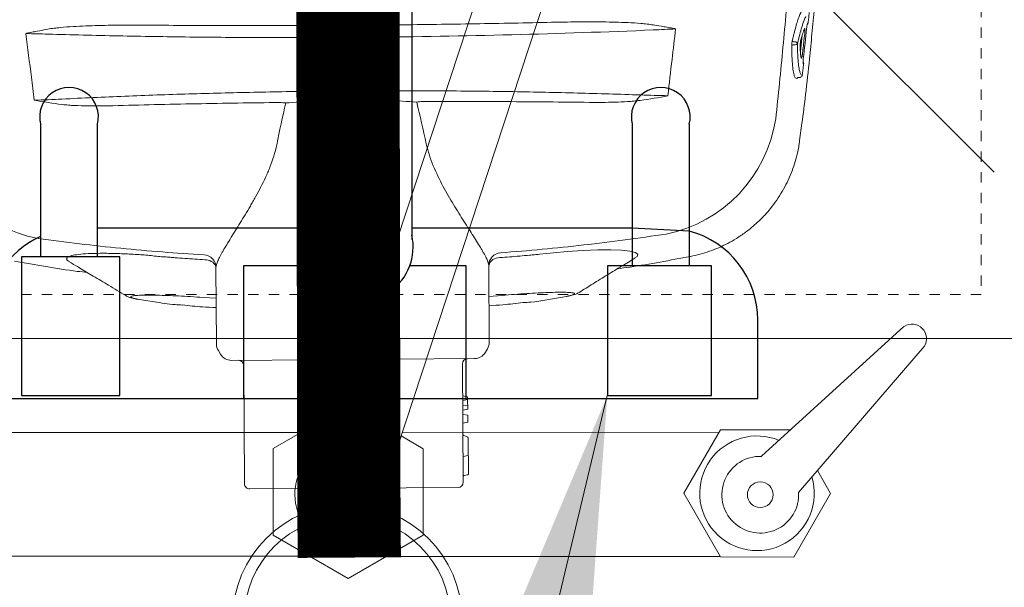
# Model space of a CAD drawing. Header units: inches. Extents: x 119662 to 158499, y 12149 to 20675.
# Tile 40 of 97: x 121935 to 121944, y 19573 to 19579. Entities that reach past the tile are written whole.
import ezdxf

# ---------------------------------------------------------------- set-up
doc = ezdxf.new("R2010")
doc.units = ezdxf.units.IN
doc.header["$MEASUREMENT"] = 0
doc.linetypes.add('11aa1PB-bd$0$11aa1PB-af$0$TRATTEGGIATA', pattern=[0.75, 0.5, -0.25])
for name, color, linetype, lineweight in [('00-GRIDTEXT', 1, 'Continuous', 13), ('EQUIPMENT', 7, 'Continuous', 25), ('PP- 75DIA Soil Waste Sewer pipe', 90, 'Continuous', 9), ('PP-TEXT', 7, 'Continuous', 40), ('PP-Waste Pipe', 3, 'Continuous', 25)]:
    doc.layers.add(name, color=color, linetype=linetype, lineweight=lineweight)
doc.layers.add('FAINTEQUIP', color=7, linetype='Continuous', lineweight=0, true_color=0x4a4747)
doc.layers.add('KIT EQUIPMENT', color=7, linetype='Continuous')
doc.styles.add('TIMES NEW ROMAN', font='times.ttf', dxfattribs={"height": 4})
doc.dimstyles.new('PP-DIM', dxfattribs={"dimtxt": 4, "dimasz": 1, "dimexe": 1, "dimexo": 1, "dimgap": 0.09, "dimtad": 0, "dimdec": 1, "dimzin": 0, "dimdsep": 46, "dimlunit": 4, "dimtxsty": 'TIMES NEW ROMAN', "dimblk": 'ARCHTICK', "dimcen": 0.09, "dimdle": 1, "dimclrd": 256, "dimclre": 256, "dimclrt": 256, "dimadec": 0, "dimazin": 0, "dimtfac": 1, "dimtdec": 4, "dimtofl": 0, "dimtmove": 1, "dimatfit": 3, "dimfxl": 1, "dimtolj": 1, "dimtzin": 0, "dimlwd": -1, "dimlwe": -1, "dimarcsym": 0})

# ---------------------------------------------------------------- blocks, each defined once
blk = doc.blocks.new('A$C6E471120')
at = {"layer": 'KIT EQUIPMENT', "color": 251, "lineweight": 5}
for p, q in [((-207.36, -1925.58, 0), (-287.22, -2168.63, 0)), ((-191.33, -1928.14, 0), (-271.74, -2172.86, 0)), ((-120.9, -2092.75, 0), (-214.62, -1999.02, 0)), ((-178.1, -2162.67, 0), (-143.08, -2130.77, 0)), ((-168.98, -2171.54, 0), (-138.07, -2135.65, 0)), ((-281.46, -2151.11, 0), (-298.22, -2160.77, 0)), ((-291.36, -2156.81, 0), (-371.37, -2156.77, 0)), ((-261.32, -2160.79, 0), (-266.75, -2157.65, 0)), ((-188.61, -2156.88, 0), (-266.48, -2156.83, 0)), ((-197.23, -2171.77, 0), (-188.18, -2156.13, 0)), ((-188.18, -2156.13, 0), (-170.93, -2156.14, 0)), ((-298.22, -2160.77, 0), (-298.24, -2182.08, 0)), ((-261.33, -2182.1, 0), (-261.32, -2160.79, 0)), ((-164.34, -2166.16, 0), (-161.09, -2171.8, 0)), ((-188.2, -2187.43, 0), (-197.23, -2171.77, 0)), ((-161.09, -2171.8, 0), (-170.13, -2187.44, 0)), ((-298.24, -2182.08, 0), (-279.79, -2192.75, 0)), ((-279.79, -2192.75, 0), (-261.33, -2182.1, 0)), ((-289.26, -2187.27, 0), (-371.76, -2187.22, 0)), ((-188.26, -2187.33, 0), (-270.31, -2187.28, 0)), ((-170.13, -2187.44, 0), (-188.2, -2187.43, 0))]:
    blk.add_line(p, q, dxfattribs=at)
at = {"layer": 'KIT EQUIPMENT', "color": 251, "lineweight": 5, "elevation": 0}
blk.add_lwpolyline([(-80, -2108.65), (-80, -1758.65, 0.414214), (-105, -1733.65), (-455, -1733.65, 0.414214), (-480, -1758.65), (-480, -2108.65, 0.414214), (-455, -2133.65), (-105, -2133.65, 0.414214)], format="xyb", close=True, dxfattribs=at)
blk.add_lwpolyline([(-279.65, -2144.92), (-280.15, -2144.63)], dxfattribs=at)
at = {"layer": 'KIT EQUIPMENT', "color": 251, "lineweight": 5}
blk.add_circle((-178.41, -2172.11, 0), 3.17, dxfattribs=at)
for centre, radius, start, end in [((-141.07, -2133.72, 0), 3.57, 327.2493, 122.6822), ((-179.2, -2171.76, 0), 14.1, 67.4245, 16.632), ((-280, -2172.05, 0), 12.91, 109.677, 32.9826), ((-178.41, -2172.11, 0), 9.44, 88.1452, 3.4496), ((-280.26, -2173.59, 0), 8.55, 144.5176, 5.0206)]:
    blk.add_arc(centre, radius, start, end, dxfattribs=at)
blk = doc.blocks.new('FIRST FLOOR')
at = {"layer": '00-GRIDTEXT', "color": 8, "xscale": 0.03937007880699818, "yscale": 0.03937007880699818, "zscale": 0.03937007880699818}
blk.add_blockref('A$C6E471120', (139249.6577, 19579.7542), dxfattribs=at)
blk = doc.blocks.new('GREASE TRAP')
at = {"linetype": 'Continuous', "lineweight": 0}
for p, q in [((287.8, -337.99), (288.32, -333.42)), ((286.41, -336.11), (285.78, -336.11)), ((285.92, -335.25), (286.4, -335.25)), ((286.85, -345.29), (286.43, -345.09)), ((287.83, -344.92), (287.72, -344.94)), ((288.34, -344.32), (288.35, -344.32)), ((166.35, -348.58), (164.86, -348.59)), ((160.06, -352.57), (160.28, -383.74)), ((171.43, -383.66), (171.21, -352.49)), ((287.6, -362.13), (288.18, -357.43)), ((287.58, -362.13), (287.59, -362.13)), ((166.68, -377.03), (164.93, -377.04)), ((160.28, -383.74), (160.48, -385.85)), ((171.26, -385.78), (171.43, -383.66)), ((257.83, -393.58), (257.82, -393.57)), ((203.19, -416.93), (203.04, -396.13)), ((128.84, -396.63), (128.99, -417.46)), ((206.68, -404.22), (203.1, -404.5)), ((107.95, -405.36), (112.09, -405.95)), ((128.9, -405.02), (125.32, -404.79)), ((223.06, -404.7), (224.06, -404.54)), ((129.5, -419.25), (130.09, -420.22)), ((202.13, -419.71), (202.7, -418.74)), ((133.1, -421.9), (199.14, -421.43)), ((196.11, -455.05), (195.88, -422.85)), ((136.38, -423.27), (136.61, -455.47)), ((195.94, -431.59), (197.29, -431.82)), ((195.95, -432.78), (197.29, -432.53)), ((197.29, -432.53), (197.29, -431.82)), ((197.31, -435.19), (197.29, -432.53)), ((195.96, -434.1), (197.3, -434.22)), ((195.97, -435.44), (197.31, -435.19)), ((195.98, -436.61), (195.97, -435.44)), ((195.98, -436.61), (197.32, -436.83)), ((195.99, -439), (197.34, -438.75)), ((196.02, -442.09), (195.99, -439)), ((197.34, -438.75), (197.32, -436.83)), ((197.32, -442.8), (196.12, -442.24)), ((197.49, -452.86), (197.42, -442.96)), ((197.45, -447.76), (196.06, -448.01)), ((197.27, -447.79), (197.26, -447.79)), ((196.11, -455.05), (196.09, -453.41)), ((197.34, -453.03), (196.22, -453.24)), ((194.72, -456.46), (138.02, -456.86))]:
    blk.add_line(p, q, dxfattribs=at)
at = {"linetype": 'Continuous', "lineweight": 0, "flags": 128}
for points in [[(242.78, -394.05), (243.37, -393.66), (243.58, -393.05), (242.91, -392.55), (241.42, -392.18), (239.15, -391.93), (236.23, -391.82), (232.72, -391.85), (228.73, -392.01), (224.37, -392.3), (220.65, -392.63), (216.85, -393.04), (216.85, -393.04), (216.85, -393.04)], [(197.35, -453.03), (197.35, -453.03), (197.34, -453.03)]]:
    blk.add_lwpolyline(points, dxfattribs=at)
at = {"linetype": 'Continuous', "lineweight": 0}
for centre, radius, start, end in [((148.9, -341.94), 11.7, 69.3549, 71.6188), ((182.22, -341.7), 11.7, 109.1869, 111.4509), ((289.24, -330.05), 0.696, 308.1976, 354.3641), ((72.43, -334.61), 5.1, 18.4464, 18.7691), ((285.76, -336.44), 0.331, 86.5817, 151.9722), ((285.95, -334.9), 0.355, 196.7557, 265.9673), ((286.35, -335.96), 0.71, 16.6606, 86.0192), ((286.45, -335.45), 0.662, 266.5286, 332.0546), ((288.01, -341.17), 0.7, 353.167, 38.557), ((287.65, -344.24), 0.7, 284.9682, 353.2882), ((287.65, -344.24), 0.695, 285.0559, 353.6222), ((157.55, -361.69), 13.01, 78.2053, 93.1798), ((164.73, -351.99), 3.4, 87.8004, 168.838), ((166.53, -351.98), 3.4, 11.9678, 93.0053), ((173.84, -361.6), 13.03, 87.6299, 102.5837), ((87.46, -351.66), 37.74, 189.4624, 259.3316), ((243.79, -350.57), 37.74, 281.4746, 351.3429), ((164.84, -373.59), 3.45, 188.32, 271.5559), ((166.72, -373.58), 3.45, 269.2499, 352.4858), ((163.67, -383.76), 3.81, 213.2876, 270.0087), ((168.04, -383.73), 3.81, 270.7971, 327.5182), ((125.38, -396.68), 3.47, 0.872, 86.3503), ((206.51, -396.11), 3.47, 94.4511, 180.3933), ((125.98, -397.67), 3.14, 25.0791, 93.6033), ((205.86, -396.88), 2.92, 85.8862, 165.0737), ((132.49, -417.43), 3.5, 180.4029, 211.3666), ((199.69, -416.96), 3.5, 329.4391, 0.4029), ((133.08, -418.4), 3.5, 211.3666, 270.4029), ((199.11, -417.93), 3.5, 270.4029, 329.4391), ((134.98, -423.28), 1.4, 0.4029, 90.4029), ((197.28, -422.84), 1.4, 90.4029, 180.4029), ((196.19, -442.08), 0.175, 179.5165, 246.1057), ((197.25, -442.96), 0.175, 0.0864, 64.4691), ((194.71, -455.06), 1.4, 270.4029, 0.4029), ((196.27, -453.41), 0.175, 100.4029, 181.3223), ((197.32, -452.86), 0.175, 280.4029, 359.6001), ((138.01, -455.46), 1.4, 180.4029, 270.4029)]:
    blk.add_arc(centre, radius, start, end, dxfattribs=at)
for centre, major_axis, ratio, start_param, end_param in [((165.45, -325.81), (-37.1, -0.26), 0.145844, 1.228323, 1.311182), ((165.45, -325.81), (-37.1, -0.26), 0.145844, 1.830411, 1.913269), ((160.56, -356.6), (-0.07, 10.5), 0.087489, 5.55292, 5.975743), ((170.77, -356.53), (-0.07, 10.5), 0.087489, 0.30744, 0.730265), ((165.5, -287.2), (-0.58, 82.6), 0.087489, 2.411328, 2.459054), ((164.85, -287.2), (-0.58, 82.6), 0.087489, 3.824132, 3.871858), ((165.66, -356.52), (-37.1, -0.26), 0.145844, 4.984033, 5.21302), ((160.7, -362.2), (-0.1, 14), 0.087489, 3.696821, 5.600646), ((170.71, -362.13), (-0.1, 14), 0.087489, 0.682539, 2.586364), ((165.66, -356.52), (-37.1, -0.26), 0.145844, 4.211758, 4.440687), ((170.12, -515.87), (-1.17, 166.9), 0.087489, 0.555229, 0.6567), ((163.44, -515.91), (-1.17, 166.9), 0.087489, 5.626486, 5.727956)]:
    blk.add_ellipse(centre, major_axis=major_axis, ratio=ratio, start_param=start_param, end_param=end_param, dxfattribs=at)
for points, knots in [([(288.24, -357.44), (288.58, -354.84), (289.3, -349.22), (290.19, -341), (290.97, -333.1), (291.6, -326.05), (292.21, -318.86), (292.78, -311.52), (293.32, -304.08), (293.85, -296.46), (294.35, -288.68), (294.82, -280.77), (295.22, -273.68), (295.56, -267.45), (295.85, -262.06), (296.13, -256.66), (296.42, -251.07), (296.67, -246.37), (296.88, -242.58), (297.05, -239.43), (297.24, -236.11), (297.42, -233.04), (297.57, -230.49), (297.68, -228.36), (297.76, -226.45), (297.83, -224.56), (297.84, -223.49), (297.78, -218.98)], [0, 0, 0, 0, 0.063316, 0.137046, 0.187379, 0.237747, 0.288072, 0.337874, 0.387718, 0.437523, 0.488782, 0.540075, 0.591317, 0.625909, 0.660493, 0.695746, 0.730982, 0.771161, 0.791716, 0.812265, 0.841912, 0.872106, 0.896195, 0.920292, 0.944907, 0.969526, 1, 1, 1, 1]), ([(287.26, -277.89), (286.61, -291.01), (285.78, -304.1), (284.24, -323.69), (283.68, -330.21), (282.46, -343.24), (281.81, -349.75), (281.11, -356.25)], [0, 0, 0, 0, 0.5, 0.5, 0.75, 0.75, 1, 1, 1, 1]), ([(285.61, -335), (285.65, -334.83), (285.69, -334.65), (285.77, -334.31), (285.89, -333.8), (286.01, -333.31), (286.25, -332.37), (286.4, -331.77), (286.72, -330.66), (286.87, -330.15), (287.18, -329.19), (287.33, -328.76), (287.76, -327.62), (288.04, -327.04), (288.35, -326.57), (288.41, -326.49), (288.53, -326.35), (288.59, -326.29), (288.76, -326.16), (288.86, -326.13), (288.96, -326.15)], [0, 0, 0, 0, 0.03125, 0.03125, 0.0625, 0.125, 0.125, 0.25, 0.25, 0.375, 0.375, 0.5, 0.5, 0.75, 0.75, 0.8125, 0.8125, 0.875, 0.875, 1, 1, 1, 1]), ([(289.28, -328.39), (289.13, -328.7), (288.79, -329.41), (288.22, -331.12), (287.62, -333.26), (287.23, -334.92), (287.03, -335.76)], [0, 0, 0, 0, 0.220226, 0.504612, 0.749666, 1, 1, 1, 1]), ([(289.93, -330.11), (289.98, -329.65), (290.03, -329.19), (290.07, -328.72), (290.12, -328.26), (290.17, -327.79), (290.22, -327.33)], [0, 0, 0, 0, 0.002, 0.002, 0.002, 0.003999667, 0.003999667, 0.003999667, 0.003999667]), ([(77.27, -332.97), (77.32, -332.95), (77.38, -332.94), (77.51, -332.91), (77.57, -332.89), (77.75, -332.85), (77.87, -332.83), (78.23, -332.75), (78.48, -332.71), (79.21, -332.56), (79.69, -332.47), (81.15, -332.19), (82.13, -332.01), (83.11, -331.83)], [0, 0, 0, 0, 0.03125, 0.03125, 0.0625, 0.0625, 0.125, 0.125, 0.25, 0.25, 0.5, 0.5, 1, 1, 1, 1]), ([(83.11, -331.83), (83.68, -331.73), (84.25, -331.65), (85.39, -331.5), (85.96, -331.44), (87.68, -331.27), (88.83, -331.19), (92.27, -330.97), (94.57, -330.89), (99.19, -330.77), (101.5, -330.74), (106.13, -330.72), (108.45, -330.72), (110.77, -330.74)], [0, 0, 0, 0, 0.0625, 0.0625, 0.125, 0.125, 0.25, 0.25, 0.5, 0.5, 0.75, 0.75, 1, 1, 1, 1]), ([(110.77, -330.74), (117.72, -330.8), (124.68, -330.84), (138.62, -330.87), (145.6, -330.86), (152.59, -330.84)], [0, 0, 0, 0, 0.5, 0.5, 1, 1, 1, 1]), ([(157.13, -331.43), (158.52, -331.44), (159.91, -331.44), (162.7, -331.44), (165.49, -331.42), (168.27, -331.4), (171.06, -331.36), (172.46, -331.34), (173.85, -331.31)], [0, 0, 0, 0, 0.25, 0.25, 0.5, 0.75, 0.75, 1, 1, 1, 1]), ([(247.79, -332.04), (235.07, -332.58), (222.24, -333.02), (196.35, -333.68), (183.3, -333.91), (170.12, -334.03)], [0, 0, 0, 0, 0.5, 0.5, 1, 1, 1, 1]), ([(178.37, -330.66), (185.35, -330.58), (192.33, -330.49), (206.26, -330.26), (213.21, -330.13), (220.15, -329.97)], [0, 0, 0, 0, 0.5, 0.5, 1, 1, 1, 1]), ([(220.15, -329.97), (222.47, -329.92), (224.79, -329.88), (229.41, -329.84), (231.73, -329.84), (236.34, -329.89), (238.65, -329.94), (242.1, -330.11), (243.25, -330.18), (244.97, -330.32), (245.54, -330.38), (246.69, -330.51), (247.26, -330.58), (247.82, -330.67)], [0, 0, 0, 0, 0.25, 0.25, 0.5, 0.5, 0.75, 0.75, 0.875, 0.875, 0.9375, 0.9375, 1, 1, 1, 1]), ([(247.82, -330.67), (248.81, -330.83), (249.8, -331), (251.27, -331.26), (251.76, -331.35), (252.5, -331.48), (252.74, -331.53), (253.11, -331.6), (253.23, -331.62), (253.42, -331.66), (253.48, -331.67), (253.6, -331.7), (253.66, -331.71), (253.72, -331.73)], [0, 0, 0, 0, 0.5, 0.5, 0.75, 0.75, 0.875, 0.875, 0.9375, 0.9375, 0.96875, 0.96875, 1, 1, 1, 1]), ([(253.72, -331.73), (253.76, -331.74), (253.8, -331.76), (253.85, -331.77), (253.85, -331.77), (253.86, -331.78), (253.87, -331.78)], [0, 0, 0, 0, 0.0001941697, 0.0001941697, 0.0001941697, 0.0002311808, 0.0002311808, 0.0002311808, 0.0002311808]), ([(287.96, -334.7), (288.04, -334.38), (288.13, -334.07), (288.29, -333.5), (288.37, -333.24), (288.61, -332.5), (288.76, -332.08), (288.91, -331.76)], [0, 0, 0, 0, 0.25, 0.25, 0.5, 0.5, 1, 1, 1, 1]), ([(288.91, -331.76), (288.94, -331.68), (288.97, -331.66), (289.01, -331.7), (289.02, -331.72), (289.04, -331.8), (289.04, -331.86), (289.05, -331.98), (289.05, -332.06), (289.05, -332.23), (289.05, -332.32), (289.04, -332.52), (289.03, -332.63), (289.02, -332.85), (289.01, -332.96), (288.99, -333.07)], [0, 0, 0, 0, 0.25, 0.25, 0.375, 0.375, 0.5, 0.5, 0.625, 0.625, 0.75, 0.75, 0.875, 0.875, 1, 1, 1, 1]), ([(289.51, -331.62), (289.53, -331.45), (289.55, -331.28), (289.58, -331.04), (289.6, -330.96), (289.62, -330.82), (289.63, -330.75), (289.66, -330.62), (289.67, -330.56), (289.7, -330.45), (289.71, -330.41), (289.75, -330.28), (289.77, -330.23), (289.8, -330.21)], [0, 0, 0, 0, 0.25, 0.25, 0.375, 0.375, 0.5, 0.5, 0.625, 0.625, 0.75, 0.75, 1, 1, 1, 1]), ([(77.27, -332.97), (77.22, -332.98), (77.18, -333), (77.13, -333.01), (77.13, -333.02), (77.12, -333.02), (77.11, -333.02)], [0, 0, 0, 0, 0.0002012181, 0.0002012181, 0.0002012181, 0.0002381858, 0.0002381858, 0.0002381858, 0.0002381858]), ([(77.27, -333), (77.23, -333), (77.18, -333.01), (77.14, -333.02), (77.13, -333.02), (77.12, -333.02), (77.11, -333.02)], [0, 0, 0, 0, 0.0002027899, 0.0002027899, 0.0002027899, 0.000241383, 0.000241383, 0.000241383, 0.000241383]), ([(160.89, -334.09), (154.33, -334.13), (147.79, -334.13), (137.99, -334.1), (134.73, -334.08), (128.21, -334.03), (124.95, -334), (118.45, -333.93), (115.2, -333.88), (108.74, -333.78), (105.52, -333.72), (95.88, -333.53), (89.5, -333.37), (83.16, -333.19)], [0, 0, 0, 0, 0.25, 0.25, 0.375, 0.375, 0.5, 0.5, 0.625, 0.625, 0.75, 0.75, 1, 1, 1, 1]), ([(162.04, -335.6), (162.22, -335.26), (162.4, -334.93), (162.76, -334.27), (162.94, -333.94), (163.12, -333.61)], [0, 0, 0, 0, 0.5, 0.5, 1, 1, 1, 1]), ([(168.99, -335.55), (168.8, -335.22), (168.62, -334.89), (168.25, -334.23), (168.06, -333.91), (167.88, -333.58)], [0, 0, 0, 0, 0.5, 0.5, 1, 1, 1, 1]), ([(287.73, -336.8), (287.73, -336.73), (287.73, -336.66), (287.73, -336.5), (287.73, -336.41), (287.74, -336.24), (287.75, -336.14), (287.76, -335.95), (287.77, -335.85), (287.79, -335.65), (287.81, -335.55), (287.83, -335.36), (287.85, -335.27), (287.88, -335.09), (287.89, -335), (287.93, -334.84), (287.94, -334.77), (287.96, -334.7)], [0, 0, 0, 0, 0.125, 0.125, 0.25, 0.25, 0.375, 0.375, 0.5, 0.5, 0.625, 0.625, 0.75, 0.75, 0.875, 0.875, 1, 1, 1, 1]), ([(288.99, -333.07), (288.94, -333.53), (288.89, -334), (288.84, -334.46), (288.7, -335.75), (288.55, -337.05), (288.4, -338.34)], [0, 0, 0, 0, 0.002, 0.002, 0.002, 0.00758254, 0.00758254, 0.00758254, 0.00758254]), ([(162.04, -335.6), (161.88, -335.89), (161.74, -336.2), (161.48, -336.81), (161.36, -337.12), (161.03, -338.07), (160.85, -338.7), (160.53, -339.98), (160.41, -340.63), (160.24, -341.93), (160.19, -342.59), (160.21, -343.25)], [0, 0, 0, 0, 0.125, 0.125, 0.25, 0.25, 0.5, 0.5, 0.75, 0.75, 1, 1, 1, 1]), ([(170.93, -343.18), (170.94, -342.52), (170.88, -341.86), (170.7, -340.56), (170.56, -339.91), (170.23, -338.64), (170.03, -338), (169.69, -337.07), (169.57, -336.76), (169.3, -336.14), (169.16, -335.84), (168.99, -335.55)], [0, 0, 0, 0, 0.25, 0.25, 0.5, 0.5, 0.75, 0.75, 0.875, 0.875, 1, 1, 1, 1]), ([(285.46, -336.28), (285.46, -336.19), (285.47, -336.09), (285.48, -335.87), (285.49, -335.75), (285.52, -335.52), (285.53, -335.41), (285.57, -335.19), (285.59, -335.09), (285.61, -335)], [0, 0, 0, 0, 0.25, 0.25, 0.5, 0.5, 0.75, 0.75, 1, 1, 1, 1]), ([(286.43, -345.09), (286.31, -344.84), (286.06, -344.36), (285.78, -342.8), (285.63, -341.28), (285.54, -339.76), (285.48, -338.39), (285.47, -336.98), (285.46, -336.28)], [0, 0, 0, 0, 0.21968, 0.439192, 0.658685, 0.696773, 0.849384, 1, 1, 1, 1]), ([(287.03, -335.76), (287.04, -336.59), (287.05, -338.26), (287.17, -340.42), (287.36, -342.2), (287.54, -342.95), (287.63, -343.3)], [0, 0, 0, 0, 0.240852, 0.487107, 0.75984, 1, 1, 1, 1]), ([(288.02, -339.61), (287.99, -339.46), (287.96, -339.28), (287.89, -338.88), (287.87, -338.67), (287.79, -337.96), (287.76, -337.41), (287.73, -336.8)], [0, 0, 0, 0, 0.25, 0.25, 0.5, 0.5, 1, 1, 1, 1]), ([(288.4, -338.34), (288.39, -338.46), (288.37, -338.57), (288.34, -338.78), (288.33, -338.89), (288.29, -339.08), (288.27, -339.17), (288.24, -339.33), (288.22, -339.41), (288.16, -339.59), (288.13, -339.67), (288.08, -339.7), (288.07, -339.7), (288.04, -339.68), (288.03, -339.65), (288.02, -339.61)], [0, 0, 0, 0, 0.125, 0.125, 0.25, 0.25, 0.375, 0.375, 0.5, 0.5, 0.75, 0.75, 0.875, 0.875, 1, 1, 1, 1]), ([(288.59, -341.17), (288.57, -341.15), (288.56, -341.1), (288.55, -340.98), (288.55, -340.94), (288.54, -340.83), (288.54, -340.78), (288.54, -340.65), (288.55, -340.58), (288.55, -340.44), (288.56, -340.36), (288.57, -340.12), (288.59, -339.96), (288.61, -339.79)], [0, 0, 0, 0, 0.25, 0.25, 0.375, 0.375, 0.5, 0.5, 0.625, 0.625, 0.75, 0.75, 1, 1, 1, 1]), ([(288.34, -344.32), (288.4, -343.86), (288.45, -343.39), (288.51, -342.93), (288.57, -342.37), (288.64, -341.81), (288.7, -341.25)], [0, 0, 0, 0, 0.002, 0.002, 0.002, 0.004411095, 0.004411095, 0.004411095, 0.004411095]), ([(160.76, -346.59), (160.66, -346.24), (160.57, -345.78), (160.43, -344.95), (160.38, -344.64), (160.3, -343.98), (160.25, -343.63), (160.21, -343.25)], [0, 0, 0, 0, 0.5, 0.5, 0.75, 0.75, 1, 1, 1, 1]), ([(170.93, -343.18), (170.89, -343.55), (170.85, -343.91), (170.77, -344.57), (170.73, -344.87), (170.61, -345.71), (170.52, -346.17), (170.42, -346.52)], [0, 0, 0, 0, 0.25, 0.25, 0.5, 0.5, 1, 1, 1, 1]), ([(286.93, -345.12), (286.91, -345.16), (286.89, -345.26), (286.86, -345.28), (286.85, -345.29)], [0, 0, 0, 0, 0.370215, 1, 1, 1, 1]), ([(286.93, -345.12), (286.93, -345.12), (286.93, -345.12), (286.93, -345.11), (286.94, -345.1), (286.99, -345.05), (287.07, -345), (287.12, -345), (287.12, -345)], [0, 0, 0, 0, 0.014276, 0.209132, 0.380371, 0.579352, 0.841929, 1, 1, 1, 1]), ([(287.12, -345), (287.17, -344.99), (287.38, -344.97), (287.58, -344.95), (287.72, -344.94)], [0, 0, 0, 0, 0.205831, 1, 1, 1, 1]), ([(287.63, -343.3), (287.64, -343.36), (287.69, -343.62), (287.84, -343.94), (288.06, -344.32), (288.25, -344.32), (288.34, -344.32)], [0, 0, 0, 0, 0.074197, 0.28708, 0.641001, 1, 1, 1, 1]), ([(86.92, -350.84), (92.6, -350.55), (98.32, -350.29), (109.83, -349.83), (115.64, -349.62), (127.32, -349.27), (133.21, -349.12), (145, -348.87), (150.91, -348.77), (156.83, -348.7)], [0, 0, 0, 0, 0.25, 0.25, 0.5, 0.5, 0.75, 0.75, 1, 1, 1, 1]), ([(160.21, -348.96), (160.21, -349.32), (160.21, -349.67), (160.2, -350.35), (160.19, -350.68), (160.16, -351.3), (160.14, -351.59), (160.1, -352.12), (160.08, -352.36), (160.06, -352.57)], [0, 0, 0, 0, 0.25, 0.25, 0.5, 0.5, 0.75, 0.75, 1, 1, 1, 1]), ([(171.21, -352.49), (171.18, -352.28), (171.16, -352.04), (171.11, -351.51), (171.09, -351.22), (171.06, -350.61), (171.04, -350.27), (171.02, -349.59), (171.01, -349.24), (171, -348.88)], [0, 0, 0, 0, 0.25, 0.25, 0.5, 0.5, 0.75, 0.75, 1, 1, 1, 1]), ([(174.38, -348.58), (180.3, -348.56), (186.21, -348.58), (197.99, -348.66), (203.87, -348.73), (215.57, -348.92), (221.38, -349.04), (232.91, -349.35), (238.63, -349.52), (244.31, -349.73)], [0, 0, 0, 0, 0.25, 0.25, 0.5, 0.5, 0.75, 0.75, 1, 1, 1, 1]), ([(100.82, -352.64), (98.51, -352.7), (96.21, -352.73), (92.75, -352.68), (91.6, -352.65), (89.88, -352.57), (89.3, -352.53), (88.15, -352.44), (87.58, -352.39), (87.01, -352.32)], [0, 0, 0, 0, 0.5, 0.5, 0.75, 0.75, 0.875, 0.875, 1, 1, 1, 1]), ([(146.19, -351.77), (138.61, -351.86), (131.02, -351.98), (115.89, -352.27), (108.35, -352.44), (100.82, -352.64)], [0, 0, 0, 0, 0.5, 0.5, 1, 1, 1, 1]), ([(147.82, -351.9), (147.57, -351.88), (147.3, -351.86), (146.76, -351.82), (146.48, -351.79), (146.19, -351.77)], [0, 0, 0, 0, 0.5, 0.5, 1, 1, 1, 1]), ([(157.34, -351.37), (157.72, -351.42), (158.06, -351.49), (158.7, -351.67), (158.98, -351.77), (159.46, -351.99), (159.65, -352.1), (159.86, -352.28), (159.92, -352.34), (159.99, -352.42), (160.01, -352.45), (160.04, -352.51), (160.05, -352.54), (160.06, -352.57)], [0, 0, 0, 0, 0.25, 0.25, 0.5, 0.5, 0.75, 0.75, 0.875, 0.875, 0.9375, 0.9375, 1, 1, 1, 1]), ([(173.91, -351.25), (173.54, -351.3), (173.19, -351.38), (172.56, -351.57), (172.28, -351.67), (171.8, -351.9), (171.61, -352.02), (171.4, -352.2), (171.34, -352.26), (171.28, -352.35), (171.26, -352.37), (171.23, -352.43), (171.22, -352.46), (171.21, -352.49)], [0, 0, 0, 0, 0.25, 0.25, 0.5, 0.5, 0.75, 0.75, 0.875, 0.875, 0.9375, 0.9375, 1, 1, 1, 1]), ([(185.06, -351.5), (184.78, -351.53), (184.49, -351.55), (183.95, -351.61), (183.69, -351.63), (183.44, -351.65)], [0, 0, 0, 0, 0.5, 0.5, 1, 1, 1, 1]), ([(230.42, -351.73), (222.9, -351.64), (215.35, -351.57), (200.22, -351.5), (192.65, -351.48), (185.06, -351.5)], [0, 0, 0, 0, 0.5, 0.5, 1, 1, 1, 1]), ([(244.24, -351.22), (243.67, -351.29), (243.09, -351.35), (241.95, -351.46), (241.37, -351.5), (239.65, -351.61), (238.5, -351.66), (235.04, -351.75), (232.73, -351.75), (230.42, -351.73)], [0, 0, 0, 0, 0.125, 0.125, 0.25, 0.25, 0.5, 0.5, 1, 1, 1, 1]), ([(161.23, -367.4), (161.18, -367.21), (161.07, -366.82), (160.95, -365.58), (160.86, -364), (160.82, -362.42), (160.83, -360.86), (160.87, -359.35), (160.97, -358.02), (161.06, -357.25), (161.12, -357.14), (161.12, -357.13)], [0, 0, 0, 0, 0.12873, 0.257, 0.385042, 0.513035, 0.593354, 0.721934, 0.850956, 0.980313, 1, 1, 1, 1]), ([(161.12, -357.13), (161.17, -357.01), (161.26, -356.74), (161.41, -357.06), (161.56, -357.92), (161.68, -359.27), (161.74, -360.77), (161.76, -361.78), (161.76, -362.19)], [0, 0, 0, 0, 0.154069, 0.335329, 0.515993, 0.696154, 0.875965, 1, 1, 1, 1]), ([(170.06, -367.38), (170.04, -367.35), (169.96, -367.23), (169.84, -366.39), (169.72, -365.02), (169.66, -363.5), (169.63, -361.91), (169.64, -360.31), (169.71, -358.71), (169.82, -357.47), (169.91, -357.09), (169.96, -356.91)], [0, 0, 0, 0, 0.060949, 0.185979, 0.310678, 0.434944, 0.512562, 0.636279, 0.760031, 0.884002, 1, 1, 1, 1]), ([(169.96, -356.91), (169.96, -356.89), (170.01, -356.63), (170.13, -356.69), (170.29, -357.16), (170.43, -358.25), (170.53, -359.77), (170.57, -361.15), (170.58, -361.94), (170.58, -362.13)], [0, 0, 0, 0, 0.012552, 0.198689, 0.385047, 0.571255, 0.757017, 0.942123, 1, 1, 1, 1]), ([(145.37, -363.26), (145.15, -364.32), (144.89, -365.35), (144.26, -367.37), (143.91, -368.37), (143.15, -370.3), (142.75, -371.24), (141.9, -373.08), (141.45, -373.98), (140.55, -375.74), (140.08, -376.6), (139.38, -377.87), (139.14, -378.29), (138.67, -379.12), (138.43, -379.53), (137.25, -381.54), (136.32, -383.07), (134.97, -385.24), (134.53, -385.95), (133.89, -386.98), (133.68, -387.32), (133.27, -387.98), (133.07, -388.3), (132.09, -389.89), (131.38, -391.05), (130.63, -392.37), (130.49, -392.62), (130.22, -393.12), (130.09, -393.35), (129.74, -394.04), (129.53, -394.46), (129.03, -395.6), (128.85, -396.2), (128.84, -396.63)], [0, 0, 0, 0, 0.0625, 0.0625, 0.125, 0.125, 0.1875, 0.1875, 0.25, 0.25, 0.3125, 0.3125, 0.34375, 0.34375, 0.375, 0.375, 0.5, 0.5, 0.5625, 0.5625, 0.59375, 0.59375, 0.625, 0.625, 0.75, 0.75, 0.78125, 0.78125, 0.8125, 0.8125, 0.875, 0.875, 1, 1, 1, 1]), ([(161.76, -362.19), (161.76, -362.38), (161.77, -363.16), (161.75, -363.94), (161.72, -364.76), (161.71, -365), (161.69, -365.24)], [0, 0, 0, 0, 0.170805, 0.715603, 0.716948, 1, 1, 1, 1]), ([(170.58, -362.13), (170.58, -362.55), (170.59, -363.57), (170.54, -365.1), (170.44, -366.47), (170.3, -367.33), (170.17, -367.66), (170.09, -367.45), (170.06, -367.38)], [0, 0, 0, 0, 0.132098, 0.323568, 0.515413, 0.707812, 0.900839, 1, 1, 1, 1]), ([(203.04, -396.13), (203.03, -395.68), (202.84, -395.08), (202.32, -393.94), (202.11, -393.52), (201.74, -392.83), (201.6, -392.59), (201.33, -392.1), (201.18, -391.85), (200.41, -390.54), (199.69, -389.39), (198.48, -387.5), (198.06, -386.84), (197.19, -385.47), (196.73, -384.77), (195.36, -382.61), (194.4, -381.1), (192.48, -377.92), (191.51, -376.25), (189.63, -372.72), (188.74, -370.89), (187.57, -368.03), (187.21, -367.06), (186.56, -365.06), (186.28, -364.03), (186.05, -362.98)], [0, 0, 0, 0, 0.125, 0.125, 0.1875, 0.1875, 0.21875, 0.21875, 0.25, 0.25, 0.375, 0.375, 0.4375, 0.4375, 0.5, 0.5, 0.625, 0.625, 0.75, 0.75, 0.875, 0.875, 0.9375, 0.9375, 1, 1, 1, 1]), ([(257.84, -393.65), (257.86, -393.64), (258.76, -393.5), (260.52, -393.05), (263.1, -392.27), (265.62, -391.29), (268.06, -390.12), (270.5, -388.73), (272.88, -387.12), (275.19, -385.27), (277.32, -383.28), (279.26, -381.15), (281, -378.9), (282.56, -376.56), (283.92, -374.13), (285.08, -371.64), (286.04, -369.1), (286.8, -366.53), (287.33, -364.2), (287.53, -362.73), (287.61, -362.13)], [0, 0, 0, 0, 0.001134, 0.05921, 0.117416, 0.175724, 0.234114, 0.292568, 0.357035, 0.420781, 0.483687, 0.545808, 0.607185, 0.667848, 0.727816, 0.787098, 0.845698, 0.903609, 0.960817, 1, 1, 1, 1]), ([(161.69, -365.24), (161.68, -365.48), (161.64, -366.24), (161.54, -367.07), (161.39, -367.63), (161.28, -367.47), (161.23, -367.4)], [0, 0, 0, 0, 0.138476, 0.425595, 0.712972, 1, 1, 1, 1]), ([(160.48, -385.85), (160.61, -386.47), (160.79, -387.08), (161.2, -388.28), (161.43, -388.88), (161.89, -390.08), (162.13, -390.68), (162.48, -391.59), (162.6, -391.9), (162.84, -392.51), (162.96, -392.83), (163.09, -393.13)], [0, 0, 0, 0, 0.25, 0.25, 0.5, 0.5, 0.75, 0.75, 0.875, 0.875, 1, 1, 1, 1]), ([(171.26, -385.78), (171.14, -386.4), (170.96, -387.01), (170.57, -388.21), (170.35, -388.81), (169.91, -390.02), (169.68, -390.63), (169.34, -391.55), (169.22, -391.85), (168.99, -392.47), (168.87, -392.78), (168.75, -393.09)], [0, 0, 0, 0, 0.25, 0.25, 0.5, 0.5, 0.75, 0.75, 0.875, 0.875, 1, 1, 1, 1]), ([(251.3, -387.55), (247.58, -388.1), (240.15, -389.19), (228.9, -390.56), (217.6, -391.74), (210.03, -392.35), (206.24, -392.65)], [0, 0, 0, 0, 0.249615, 0.499229, 0.749615, 1, 1, 1, 1]), ([(125.6, -393.22), (121.82, -392.97), (114.26, -392.47), (102.95, -391.45), (91.68, -390.24), (84.21, -389.25), (80.47, -388.75)], [0, 0, 0, 0, 0.249615, 0.499229, 0.749614, 1, 1, 1, 1]), ([(115, -393.76), (115, -393.76), (113.74, -393.77), (111.18, -393.32), (107.18, -393.11), (103.06, -392.86), (99.06, -392.77), (95.51, -392.79), (92.57, -392.94), (90.29, -393.22), (88.78, -393.61), (88.14, -394.12), (88.23, -394.63), (88.86, -395), (89.08, -395.13)], [0, 0, 0, 0, 0.000001, 0.07749, 0.156459, 0.25141, 0.349211, 0.444694, 0.543101, 0.640433, 0.740837, 0.840407, 0.943195, 1, 1, 1, 1]), ([(216.85, -393.04), (216.62, -393.06), (216.4, -393.09), (215.95, -393.13), (215.28, -393.19), (213.71, -393.34), (212.36, -393.46), (209.67, -393.69), (207.87, -393.84), (206.07, -393.97)], [0, 0, 0, 0, 0.0625, 0.0625, 0.125, 0.25, 0.5, 0.5, 1, 1, 1, 1]), ([(216.85, -393.04), (216.85, -393.04), (216.85, -393.04), (216.85, -393.04), (216.85, -393.04), (216.85, -393.04), (216.85, -393.04)], [0.00000000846, 0.00000000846, 0.00000000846, 0.00000000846, 0.000000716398, 0.000000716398, 0.000000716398, 0.000001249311, 0.000001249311, 0.000001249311, 0.000001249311]), ([(216.85, -393.04), (216.85, -393.04), (216.85, -393.04), (216.85, -393.04), (216.85, -393.04), (216.85, -393.04)], [0, 0, 0, 0, 0.051824, 0.658198, 1, 1, 1, 1]), ([(238, -397.01), (239.16, -396.86), (245.81, -395.95), (252.4, -394.67), (257.83, -393.61)], [0, 0, 0, 0, 0.174606, 1, 1, 1, 1]), ([(74.01, -394.91), (79.7, -395.93), (86.31, -397.11), (92.97, -397.92), (93.89, -398.04)], [0, 0, 0, 0, 0.861575, 1, 1, 1, 1]), ([(89.09, -395.18), (90, -395.72), (92.12, -396.98), (95.65, -399.08), (99.83, -401.57), (102.8, -403.35), (104.37, -404.3)], [0, 0, 0, 0, 0.1790671, 0.418189, 0.6906263, 1, 1, 1, 1]), ([(115, -393.76), (115, -393.76), (115, -393.76), (115, -393.76), (115, -393.76), (115, -393.76), (115, -393.76)], [0, 0, 0, 0, 0.000000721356, 0.000000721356, 0.000000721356, 0.000001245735, 0.000001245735, 0.000001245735, 0.000001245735]), ([(115, -393.76), (115, -393.76), (115, -393.76), (115, -393.76), (115, -393.76), (115, -393.76)], [0, 0, 0, 0, 0.341802, 0.948176, 1, 1, 1, 1]), ([(125.79, -394.54), (123.99, -394.43), (122.19, -394.3), (119.49, -394.11), (118.14, -394.01), (116.57, -393.89), (115.9, -393.83), (115.45, -393.8), (115.22, -393.78), (115, -393.76)], [0, 0, 0, 0, 0.5, 0.5, 0.75, 0.875, 0.9375, 0.9375, 1, 1, 1, 1]), ([(227.62, -403.45), (228.88, -402.64), (231.43, -401.05), (235.33, -398.65), (239.13, -396.32), (241.62, -394.81), (242.79, -394.09)], [0, 0, 0, 0, 0.253353, 0.510138, 0.769176, 1, 1, 1, 1]), ([(104.37, -404.3), (104.49, -404.38), (104.79, -404.54), (105.22, -404.71), (105.83, -404.91), (106.6, -405.11), (107.34, -405.25), (107.74, -405.31)], [0, 0, 0, 0, 0.095307, 0.229075, 0.409095, 0.722588, 1, 1, 1, 1]), ([(125.32, -404.79), (124.19, -404.72), (121.9, -404.56), (118.63, -404.39), (115.56, -404.26), (112.8, -404.18), (110.36, -404.16), (108.36, -404.18), (106.85, -404.26), (105.9, -404.4), (105.52, -404.58), (105.73, -404.8), (106.49, -405.06), (107.46, -405.26), (107.95, -405.36)], [0, 0, 0, 0, 0.082182, 0.166764, 0.247017, 0.329479, 0.412022, 0.496967, 0.579727, 0.664898, 0.747476, 0.832441, 0.915021, 1, 1, 1, 1]), ([(224.06, -404.54), (224.53, -404.44), (225.49, -404.23), (226.25, -403.96), (226.47, -403.73), (226.12, -403.56), (225.18, -403.44), (223.71, -403.37), (221.72, -403.37), (219.3, -403.43), (216.5, -403.55), (213.41, -403.72), (210.1, -403.94), (207.82, -404.13), (206.68, -404.22)], [0, 0, 0, 0, 0.082617, 0.165235, 0.248974, 0.332713, 0.416293, 0.499873, 0.583402, 0.66693, 0.750192, 0.833453, 0.916727, 1, 1, 1, 1]), ([(224.28, -404.49), (224.46, -404.47), (224.97, -404.37), (225.79, -404.17), (226.55, -403.94), (227.14, -403.71), (227.48, -403.52), (227.62, -403.45)], [0, 0, 0, 0, 0.100787, 0.407598, 0.731303, 0.895894, 1, 1, 1, 1]), ([(112.09, -405.95), (113.94, -406.27), (116.4, -406.7), (119, -406.83), (119.65, -406.85)], [0, 0, 0, 0, 0.753677, 1, 1, 1, 1]), ([(119.65, -406.84), (121.48, -407.03), (124.56, -407.36), (127.66, -407.51), (128.92, -407.56)], [0, 0, 0, 0, 0.593547, 1, 1, 1, 1]), ([(203.12, -407.04), (204.38, -406.97), (207.47, -406.78), (210.55, -406.41), (212.38, -406.19)], [0, 0, 0, 0, 0.406128, 1, 1, 1, 1]), ([(212.38, -406.2), (213.07, -406.15), (216.76, -405.92), (220.24, -405.24), (223.06, -404.7)], [0, 0, 0, 0, 0.187713, 1, 1, 1, 1])]:
    blk.add_open_spline(points, degree=3, knots=knots, dxfattribs=at)
for points in [[(153.49, -329.25), (153.38, -329.88), (153.2, -330.44), (153.02, -330.99)], [(177.94, -330.82), (177.75, -330.27), (177.56, -329.71), (177.45, -329.09)], [(155.96, -331.11), (156.34, -331.22), (156.73, -331.33), (157.13, -331.43)], [(173.85, -331.31), (174.24, -331.2), (174.63, -331.09), (175.01, -330.97)], [(253.87, -331.78), (251.82, -331.85), (249.8, -331.94), (247.79, -332.04)], [(253.87, -331.78), (253.53, -334.53), (253.21, -337.29), (252.9, -340.05)], [(288.61, -339.79), (288.92, -337.07), (289.22, -334.34), (289.51, -331.62)], [(289.8, -330.21), (289.84, -330.16), (289.89, -330.13), (289.93, -330.11)], [(78.63, -344.89), (78.14, -340.94), (77.64, -336.98), (77.11, -333.02)], [(83.16, -333.19), (81.17, -333.12), (79.15, -333.07), (77.11, -333.02)], [(160.89, -334.09), (161.63, -333.92), (162.38, -333.76), (163.12, -333.61)], [(163.12, -333.61), (164.71, -333.6), (166.3, -333.59), (167.88, -333.58)], [(170.12, -334.03), (169.38, -333.87), (168.63, -333.72), (167.88, -333.58)], [(252.9, -340.05), (252.48, -343.34), (252.12, -346.63), (251.8, -349.92)], [(288.7, -341.25), (288.66, -341.24), (288.63, -341.21), (288.59, -341.17)], [(79.42, -351.13), (79.17, -349.05), (78.9, -346.97), (78.63, -344.89)], [(160.21, -343.25), (160.21, -345.15), (160.21, -347.06), (160.21, -348.96)], [(171, -348.88), (170.98, -346.98), (170.95, -345.08), (170.93, -343.18)], [(79.42, -351.13), (81.95, -351.06), (84.45, -350.96), (86.92, -350.84)], [(251.8, -349.92), (249.3, -350.42), (246.78, -350.87), (244.24, -351.22)], [(244.31, -349.73), (246.77, -349.82), (249.27, -349.88), (251.8, -349.92)], [(87.01, -352.32), (84.46, -352.01), (81.94, -351.59), (79.42, -351.13)], [(147.82, -351.9), (146.96, -355.68), (146.14, -359.47), (145.37, -363.26)], [(156.75, -351.32), (156.39, -351.34), (156.03, -351.36), (155.67, -351.38)], [(157.34, -351.37), (157.15, -351.32), (156.95, -351.31), (156.75, -351.32)], [(174.5, -351.19), (174.3, -351.18), (174.1, -351.2), (173.91, -351.25)], [(175.58, -351.24), (175.22, -351.23), (174.86, -351.21), (174.5, -351.19)], [(186.05, -362.98), (185.22, -359.19), (184.35, -355.42), (183.44, -351.65)], [(163.67, -387.57), (164.4, -387.55), (165.88, -387.49), (167.36, -387.53), (168.09, -387.54)], [(168.75, -393.09), (167.81, -393.05), (165.92, -392.96), (164.03, -393.08), (163.09, -393.13)]]:
    blk.add_open_spline(points, degree=3, dxfattribs=at)
at = {"layer": 'EQUIPMENT'}
for p, q in [((257.58, -357.69), (257.58, -396.15)), ((257.58, -357.69), (257.58, -396.15)), ((257.58, -386.76), (242.08, -385.94)), ((257.58, -386.76), (242.08, -385.94))]:
    blk.add_line(p, q, dxfattribs=at)
for points in [[(182.14, -229.62), (182.14, -389.01)], [(182.14, -229.62), (182.14, -389.01)], [(182.14, -229.62), (182.14, -389.01)], [(182.14, -229.62), (182.14, -389.01)], [(182.14, -229.62), (182.14, -389.01)], [(182.14, -229.62), (182.14, -389.01)], [(182.14, -229.62), (182.14, -389.01)], [(182.14, -229.62), (182.14, -389.01)], [(152.57, -389.36), (152.57, -231.11)], [(152.57, -389.36), (152.57, -231.11)], [(152.57, -389.36), (152.57, -231.11)], [(152.57, -389.36), (152.57, -231.11)], [(152.57, -389.36), (152.57, -231.11)], [(152.57, -389.36), (152.57, -231.11)], [(152.57, -389.36), (152.57, -231.11)], [(152.57, -389.36), (152.57, -231.11)], [(81.13, -357.69), (81.13, -393.79)], [(81.13, -357.69), (81.13, -393.79)], [(81.13, -357.69), (81.13, -393.79)], [(81.13, -357.69), (81.13, -393.79)], [(81.13, -357.69), (81.13, -393.79)], [(81.13, -357.69), (81.13, -393.79)], [(81.13, -357.69), (81.13, -393.79)], [(81.13, -357.69), (81.13, -393.79)], [(96.63, -393.79), (96.63, -357.69)], [(96.63, -393.79), (96.63, -357.69)], [(96.63, -393.79), (96.63, -357.69)], [(96.63, -393.79), (96.63, -357.69)], [(96.63, -393.79), (96.63, -357.69)], [(96.63, -393.79), (96.63, -357.69)], [(96.63, -393.79), (96.63, -357.69)], [(96.63, -393.79), (96.63, -357.69)], [(242.08, -357.69), (242.08, -396.15)], [(242.08, -357.69), (242.08, -396.15)], [(242.08, -357.69), (242.08, -396.15)], [(242.08, -357.69), (242.08, -396.15)], [(242.08, -357.69), (242.08, -396.15)], [(242.08, -357.69), (242.08, -396.15)], [(242.08, -357.69), (242.08, -396.15)], [(242.08, -357.69), (242.08, -396.15)], [(152.57, -385.94), (96.63, -385.94)], [(152.57, -385.94), (96.63, -385.94)], [(152.57, -385.94), (96.63, -385.94)], [(152.57, -385.94), (96.63, -385.94)], [(152.57, -385.94), (96.63, -385.94)], [(152.57, -385.94), (96.63, -385.94)], [(152.57, -385.94), (96.63, -385.94)], [(152.57, -385.94), (96.63, -385.94)], [(242.08, -385.94), (182.14, -385.94)], [(242.08, -385.94), (182.14, -385.94)], [(242.08, -385.94), (182.14, -385.94)], [(242.08, -385.94), (182.14, -385.94)], [(242.08, -385.94), (182.14, -385.94)], [(242.08, -385.94), (182.14, -385.94)], [(242.08, -385.94), (182.14, -385.94)], [(242.08, -385.94), (182.14, -385.94)], [(153.38, -396.15), (136.33, -396.15), (136.33, -432.28), (196.93, -432.28), (196.93, -396.15), (181.57, -396.15)], [(153.38, -396.15), (136.33, -396.15), (136.33, -432.28), (196.93, -432.28), (196.93, -396.15), (181.57, -396.15)], [(153.38, -396.15), (136.33, -396.15), (136.33, -432.28), (196.93, -432.28), (196.93, -396.15), (181.57, -396.15)], [(153.38, -396.15), (136.33, -396.15), (136.33, -432.28), (196.93, -432.28), (196.93, -396.15), (181.57, -396.15)], [(153.38, -396.15), (136.33, -396.15), (136.33, -432.28), (196.93, -432.28), (196.93, -396.15), (181.57, -396.15)], [(153.38, -396.15), (136.33, -396.15), (136.33, -432.28), (196.93, -432.28), (196.93, -396.15), (181.57, -396.15)], [(153.38, -396.15), (136.33, -396.15), (136.33, -432.28), (196.93, -432.28), (196.93, -396.15), (181.57, -396.15)], [(153.38, -396.15), (136.33, -396.15), (136.33, -432.28), (196.93, -432.28), (196.93, -396.15), (181.57, -396.15)]]:
    blk.add_lwpolyline(points, dxfattribs=at)
blk.add_lwpolyline([(81.13, -388.18, 0.294125), (66.47, -410.94), (66.47, -432.28), (276.22, -432.28), (276.22, -410.94, 0.340822), (257.58, -386.76)], format="xyb", dxfattribs=at)
blk.add_lwpolyline([(81.13, -388.18, 0.294125), (66.47, -410.94), (66.47, -432.28), (276.22, -432.28), (276.22, -410.94, 0.340822), (257.58, -386.76)], format="xyb", dxfattribs=at)
blk.add_lwpolyline([(81.13, -388.18, 0.294125), (66.47, -410.94), (66.47, -432.28), (276.22, -432.28), (276.22, -410.94, 0.340822), (257.58, -386.76)], format="xyb", dxfattribs=at)
blk.add_lwpolyline([(81.13, -388.18, 0.294125), (66.47, -410.94), (66.47, -432.28), (276.22, -432.28), (276.22, -410.94, 0.340822), (257.58, -386.76)], format="xyb", dxfattribs=at)
blk.add_lwpolyline([(81.13, -388.18, 0.294125), (66.47, -410.94), (66.47, -432.28), (276.22, -432.28), (276.22, -410.94, 0.340822), (257.58, -386.76)], format="xyb", dxfattribs=at)
blk.add_lwpolyline([(81.13, -388.18, 0.294125), (66.47, -410.94), (66.47, -432.28), (276.22, -432.28), (276.22, -410.94, 0.340822), (257.58, -386.76)], format="xyb", dxfattribs=at)
blk.add_lwpolyline([(81.13, -388.18, 0.294125), (66.47, -410.94), (66.47, -432.28), (276.22, -432.28), (276.22, -410.94, 0.340822), (257.58, -386.76)], format="xyb", dxfattribs=at)
blk.add_lwpolyline([(81.13, -388.18, 0.294125), (66.47, -410.94), (66.47, -432.28), (276.22, -432.28), (276.22, -410.94, 0.340822), (257.58, -386.76)], format="xyb", dxfattribs=at)
for points in [[(102.68, -393.79), (75.92, -393.79), (75.92, -431.5), (102.68, -431.5)], [(102.68, -393.79), (75.92, -393.79), (75.92, -431.5), (102.68, -431.5)], [(102.68, -393.79), (75.92, -393.79), (75.92, -431.5), (102.68, -431.5)], [(102.68, -393.79), (75.92, -393.79), (75.92, -431.5), (102.68, -431.5)], [(102.68, -393.79), (75.92, -393.79), (75.92, -431.5), (102.68, -431.5)], [(102.68, -393.79), (75.92, -393.79), (75.92, -431.5), (102.68, -431.5)], [(102.68, -393.79), (75.92, -393.79), (75.92, -431.5), (102.68, -431.5)], [(102.68, -393.79), (75.92, -393.79), (75.92, -431.5), (102.68, -431.5)], [(263.63, -396.15), (235.3, -396.15), (235.3, -431.5), (263.63, -431.5)], [(263.63, -396.15), (235.3, -396.15), (235.3, -431.5), (263.63, -431.5)], [(263.63, -396.15), (235.3, -396.15), (235.3, -431.5), (263.63, -431.5)], [(263.63, -396.15), (235.3, -396.15), (235.3, -431.5), (263.63, -431.5)], [(263.63, -396.15), (235.3, -396.15), (235.3, -431.5), (263.63, -431.5)], [(263.63, -396.15), (235.3, -396.15), (235.3, -431.5), (263.63, -431.5)], [(263.63, -396.15), (235.3, -396.15), (235.3, -431.5), (263.63, -431.5)], [(263.63, -396.15), (235.3, -396.15), (235.3, -431.5), (263.63, -431.5)]]:
    blk.add_lwpolyline(points, close=True, dxfattribs=at)
for centre, radius, start, end in [((88.88, -355.7), 8, 345.6134, 194.3866), ((88.88, -355.7), 8, 345.6134, 194.3866), ((88.88, -355.7), 8, 345.6134, 194.3866), ((88.88, -355.7), 8, 345.6134, 194.3866), ((88.88, -355.7), 8, 345.6134, 194.3866), ((88.88, -355.7), 8, 345.6134, 194.3866), ((88.88, -355.7), 8, 345.6134, 194.3866), ((88.88, -355.7), 8, 345.6134, 194.3866), ((249.83, -355.7), 8, 345.6134, 194.3866), ((249.83, -355.7), 8, 345.6134, 194.3866), ((249.83, -355.7), 8, 345.6134, 194.3866), ((249.83, -355.7), 8, 345.6134, 194.3866), ((249.83, -355.7), 8, 345.6134, 194.3866), ((249.83, -355.7), 8, 345.6134, 194.3866), ((249.83, -355.7), 8, 345.6134, 194.3866), ((249.83, -355.7), 8, 345.6134, 194.3866), ((167.47, -391.02), 15, 173.6262, 12.1333), ((167.47, -391.02), 15, 173.6262, 12.1333), ((167.47, -391.02), 15, 173.6262, 12.1333), ((167.47, -391.02), 15, 173.6262, 12.1333), ((167.47, -391.02), 15, 173.6262, 12.1333), ((167.47, -391.02), 15, 173.6262, 12.1333), ((167.47, -391.02), 15, 173.6262, 12.1333), ((167.47, -391.02), 15, 173.6262, 12.1333)]:
    blk.add_arc(centre, radius, start, end, dxfattribs=at)
at = {"layer": 'FAINTEQUIP', "color": 4, "linetype": '11aa1PB-bd$0$11aa1PB-af$0$TRATTEGGIATA'}
blk.add_lwpolyline([(0, -404), (0, 0), (337, 0), (337, -404), (0, -404)], dxfattribs=at)
blk = doc.blocks.new('BT-PP')
for radius in [37.52, 33.77]:
    blk.add_circle((0, 0), radius)
blk = doc.blocks.new('_ArchTick')
at = {"color": 251, "linetype": 'ByBlock', "const_width": 0.15}
blk.add_lwpolyline([(-0.5, -0.5), (0.5, 0.5)], dxfattribs=at)

msp = doc.modelspace()

# ---------------------------------------------------------------- block references
at = {"color": 8}
msp.add_blockref('FIRST FLOOR', (-17300.7863, 79.9278), dxfattribs=at)

# ---------------------------------------------------------------- next in the draw order: linework, layer by layer
at = {"layer": 'PP- 75DIA Soil Waste Sewer pipe', "ltscale": 0.015, "const_width": 1, "elevation": 0}
msp.add_lwpolyline([(121937.8478, 19582.443), (121937.8623, 19574.2286)], dxfattribs=at)
at = {"layer": 'PP- 75DIA Soil Waste Sewer pipe', "ltscale": 0.015, "const_width": 1}
msp.add_lwpolyline([(121937.867, 19573.5573), (121937.8623, 19574.2286)], dxfattribs=at)

# ---------------------------------------------------------------- next in the draw order: block references
at = {"layer": 'PP- 75DIA Soil Waste Sewer pipe', "ltscale": 0.015, "xscale": -0.02961412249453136, "yscale": 0.02961412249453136, "zscale": 0.02961412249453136, "rotation": 270}
msp.add_blockref('BT-PP', (121937.8478, 19572.9574, 0), dxfattribs=at)
at = {"layer": 'PP-Waste Pipe', "ltscale": 0.25, "xscale": 0.03560830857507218, "yscale": 0.03560830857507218, "zscale": 0.03560830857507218, "rotation": 359.9999999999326}
msp.add_blockref('GREASE TRAP', (121931.9877, 19590.4899, 0), dxfattribs=at)

# ---------------------------------------------------------------- next in the draw order: leaders
at = {"layer": 'PP-TEXT', "ltscale": 0.25}
msp.add_leader([(121935.6899, 19594.2963), (121919.4981, 19577.6985), (121883.7212, 19577.6985)], dimstyle='PP-DIM', override={"dimasz": 5}, dxfattribs=at)
at = {"layer": 'PP-TEXT', "lineweight": 70, "ltscale": 12}
msp.add_leader([(121940.3663, 19575.125, 0), (121937.2326, 19562.0814, 0), (121903.4893, 19562.0814, 0)], dimstyle='PP-DIM', override={"dimtxt": 8.5, "dimasz": 5, "dimtad": 0, "dimdec": 1, "dimcen": 0, "dimtfac": 12, "dimtdec": 1, "dimfxl": 7, "dimfxlon": 1, "dimlwd": 18, "dimarcsym": 1}, dxfattribs=at)

doc.saveas('drawing.dxf')
